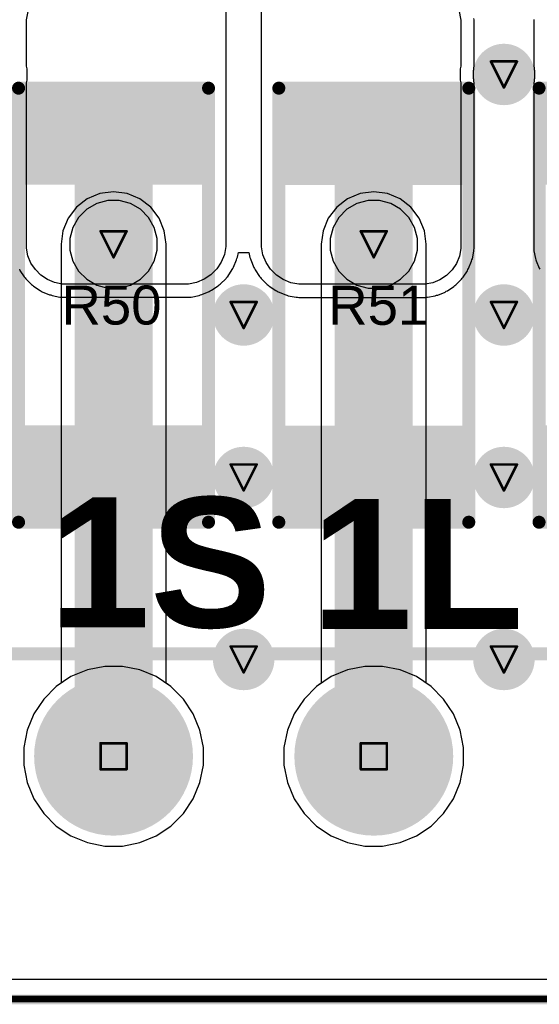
# Model space of a CAD drawing. Header units: inches. Extents: x -0.03 to 9.71, y 0 to 4.44.
# Tile 64 of 118: x 2.39 to 2.79, y 0.01 to 0.76. Entities that reach past the tile are written whole.
import ezdxf

# ---------------------------------------------------------------- set-up
doc = ezdxf.new("R2010")
doc.units = ezdxf.units.IN
doc.header["$MEASUREMENT"] = 0
for name, color, linetype in [('Board Outline', 216, 'Continuous'), ('Bottom Layer', 5, 'Continuous'), ('Bottom Solder', 6, 'Continuous'), ('Drill Drawing', 1, 'Continuous'), ('Layer 1', 16, 'Continuous'), ('Layer 2', 76, 'Continuous'), ('Multi-Layer', 9, 'Continuous'), ('Pad Holes', 156, 'Continuous'), ('Top Layer', 1, 'Continuous'), ('Top Overlay', 2, 'Continuous'), ('Top Paste', 8, 'Continuous'), ('Top Solder', 216, 'Continuous'), ('Via Holes', 16, 'Continuous')]:
    doc.layers.add(name, color=color, linetype=linetype)
doc.styles.add('Arial', font='txt', dxfattribs={"height": 0.2})
doc.styles.add('Arial_Bold', font='txt', dxfattribs={"height": 0.2})

# ---------------------------------------------------------------- blocks, each defined once
blk = doc.blocks.new('RES_2512_34')
at = {"layer": 'Top Layer'}
for points in [[(-0.15945, 0.06693), (-0.09646, 0.06693), (-0.09646, -0.06693), (-0.15945, -0.06693)], [(0.09646, 0.06693), (0.15945, 0.06693), (0.15945, -0.06693), (0.09646, -0.06693)]]:
    blk.add_hatch(color=1, dxfattribs=at).paths.add_polyline_path(points)
at = {"layer": 'Top Paste'}
for points in [[(-0.15945, 0.06693), (-0.09646, 0.06693), (-0.09646, -0.06693), (-0.15945, -0.06693)], [(0.09646, 0.06693), (0.15945, 0.06693), (0.15945, -0.06693), (0.09646, -0.06693)]]:
    blk.add_hatch(color=8, dxfattribs=at).paths.add_polyline_path(points)
at = {"layer": 'Top Solder'}
for points in [[(-0.16345, 0.07093), (-0.09246, 0.07093), (-0.09246, -0.07093), (-0.16345, -0.07093)], [(0.09246, 0.07093), (0.16345, 0.07093), (0.16345, -0.07093), (0.09246, -0.07093)]]:
    blk.add_hatch(color=216, dxfattribs=at).paths.add_polyline_path(points)
at = {"layer": 'Top Overlay', "const_width": 0.01}
for points in [[(-0.167, 0.073), (0.16679, 0.073)], [(-0.167, 0.073), (-0.167, -0.073)], [(0.16679, 0.073), (0.16679, -0.073)], [(-0.167, -0.073), (0.16679, -0.073)]]:
    blk.add_lwpolyline(points, dxfattribs=at)
at = {"layer": 'Top Overlay', "const_width": 0.005}
for points in [[(-0.1695, 0.073, 1), (-0.1645, 0.073, 1)], [(-0.1695, 0.073, 1), (-0.1645, 0.073, 1)], [(0.16429, 0.073, 1), (0.16929, 0.073, 1)], [(0.16429, 0.073, 1), (0.16929, 0.073, 1)], [(-0.1695, -0.073, 1), (-0.1645, -0.073, 1)], [(-0.1695, -0.073, 1), (-0.1645, -0.073, 1)], [(0.16429, -0.073, 1), (0.16929, -0.073, 1)], [(0.16429, -0.073, 1), (0.16929, -0.073, 1)]]:
    blk.add_lwpolyline(points, format="xyb", close=True, dxfattribs=at)
blk = doc.blocks.new('RES_2512_46')
at = {"layer": 'Top Layer'}
for points in [[(-0.15945, 0.06693), (-0.09646, 0.06693), (-0.09646, -0.06693), (-0.15945, -0.06693)], [(0.09646, 0.06693), (0.15945, 0.06693), (0.15945, -0.06693), (0.09646, -0.06693)]]:
    blk.add_hatch(color=1, dxfattribs=at).paths.add_polyline_path(points)
at = {"layer": 'Top Paste'}
for points in [[(-0.15945, 0.06693), (-0.09646, 0.06693), (-0.09646, -0.06693), (-0.15945, -0.06693)], [(0.09646, 0.06693), (0.15945, 0.06693), (0.15945, -0.06693), (0.09646, -0.06693)]]:
    blk.add_hatch(color=8, dxfattribs=at).paths.add_polyline_path(points)
at = {"layer": 'Top Solder'}
for points in [[(-0.16345, 0.07093), (-0.09246, 0.07093), (-0.09246, -0.07093), (-0.16345, -0.07093)], [(0.09246, 0.07093), (0.16345, 0.07093), (0.16345, -0.07093), (0.09246, -0.07093)]]:
    blk.add_hatch(color=216, dxfattribs=at).paths.add_polyline_path(points)
at = {"layer": 'Top Overlay', "const_width": 0.01}
for points in [[(0.16679, 0.073), (-0.167, 0.073)], [(-0.167, -0.073), (-0.167, 0.073)], [(0.16679, -0.073), (0.16679, 0.073)], [(0.16679, -0.073), (-0.167, -0.073)]]:
    blk.add_lwpolyline(points, dxfattribs=at)
at = {"layer": 'Top Overlay', "const_width": 0.005}
for points in [[(-0.1695, 0.073, 1), (-0.1645, 0.073, 1)], [(-0.1695, 0.073, 1), (-0.1645, 0.073, 1)], [(0.16429, 0.073, 1), (0.16929, 0.073, 1)], [(0.16429, 0.073, 1), (0.16929, 0.073, 1)], [(-0.1695, -0.073, 1), (-0.1645, -0.073, 1)], [(-0.1695, -0.073, 1), (-0.1645, -0.073, 1)], [(0.16429, -0.073, 1), (0.16929, -0.073, 1)], [(0.16429, -0.073, 1), (0.16929, -0.073, 1)]]:
    blk.add_lwpolyline(points, format="xyb", close=True, dxfattribs=at)
blk = doc.blocks.new('RES_2512_47')
at = {"layer": 'Top Layer'}
for points in [[(-0.15945, 0.06693), (-0.09646, 0.06693), (-0.09646, -0.06693), (-0.15945, -0.06693)], [(0.09646, 0.06693), (0.15945, 0.06693), (0.15945, -0.06693), (0.09646, -0.06693)]]:
    blk.add_hatch(color=1, dxfattribs=at).paths.add_polyline_path(points)
at = {"layer": 'Top Paste'}
for points in [[(-0.15945, 0.06693), (-0.09646, 0.06693), (-0.09646, -0.06693), (-0.15945, -0.06693)], [(0.09646, 0.06693), (0.15945, 0.06693), (0.15945, -0.06693), (0.09646, -0.06693)]]:
    blk.add_hatch(color=8, dxfattribs=at).paths.add_polyline_path(points)
at = {"layer": 'Top Solder'}
for points in [[(-0.16345, 0.07093), (-0.09246, 0.07093), (-0.09246, -0.07093), (-0.16345, -0.07093)], [(0.09246, 0.07093), (0.16345, 0.07093), (0.16345, -0.07093), (0.09246, -0.07093)]]:
    blk.add_hatch(color=216, dxfattribs=at).paths.add_polyline_path(points)
at = {"layer": 'Top Overlay', "const_width": 0.01}
for points in [[(-0.167, 0.073), (0.16679, 0.073)], [(-0.167, 0.073), (-0.167, -0.073)], [(0.16679, 0.073), (0.16679, -0.073)], [(-0.167, -0.073), (0.16679, -0.073)]]:
    blk.add_lwpolyline(points, dxfattribs=at)
at = {"layer": 'Top Overlay', "const_width": 0.005}
for points in [[(-0.1695, 0.073, 1), (-0.1645, 0.073, 1)], [(-0.1695, 0.073, 1), (-0.1645, 0.073, 1)], [(0.16429, 0.073, 1), (0.16929, 0.073, 1)], [(0.16429, 0.073, 1), (0.16929, 0.073, 1)], [(-0.1695, -0.073, 1), (-0.1645, -0.073, 1)], [(-0.1695, -0.073, 1), (-0.1645, -0.073, 1)], [(0.16429, -0.073, 1), (0.16929, -0.073, 1)], [(0.16429, -0.073, 1), (0.16929, -0.073, 1)]]:
    blk.add_lwpolyline(points, format="xyb", close=True, dxfattribs=at)
blk = doc.blocks.new('DB2ER_5_08_18P_GN_104')
at = {"layer": 'Bottom Layer'}
h = blk.add_hatch(color=5, dxfattribs=at)
edge = h.paths.add_edge_path()
edge.add_arc((0.3, 0), 0.05906, 0, 360)
h = blk.add_hatch(color=5, dxfattribs=at)
edge = h.paths.add_edge_path()
edge.add_arc((0.5, 0), 0.05906, 0, 360)
at = {"layer": 'Bottom Solder'}
h = blk.add_hatch(color=6, dxfattribs=at)
edge = h.paths.add_edge_path()
edge.add_arc((0.3, 0), 0.06105, 0, 360)
h = blk.add_hatch(color=6, dxfattribs=at)
edge = h.paths.add_edge_path()
edge.add_arc((0.5, 0), 0.06105, 0, 360)
at = {"layer": 'Layer 1'}
h = blk.add_hatch(color=16, dxfattribs=at)
edge = h.paths.add_edge_path()
edge.add_arc((0.3, 0), 0.05906, 0, 360)
h = blk.add_hatch(color=16, dxfattribs=at)
edge = h.paths.add_edge_path()
edge.add_arc((0.5, 0), 0.05906, 0, 360)
at = {"layer": 'Layer 2'}
h = blk.add_hatch(color=76, dxfattribs=at)
edge = h.paths.add_edge_path()
edge.add_arc((0.3, 0), 0.05906, 0, 360)
h = blk.add_hatch(color=76, dxfattribs=at)
edge = h.paths.add_edge_path()
edge.add_arc((0.5, 0), 0.05906, 0, 360)
at = {"layer": 'Multi-Layer'}
h = blk.add_hatch(color=9, dxfattribs=at)
edge = h.paths.add_edge_path()
edge.add_arc((0.3, 0), 0.05906, 0, 360)
h = blk.add_hatch(color=9, dxfattribs=at)
edge = h.paths.add_edge_path()
edge.add_arc((0.5, 0), 0.05906, 0, 360)
at = {"layer": 'Pad Holes'}
h = blk.add_hatch(color=7, dxfattribs=at)
edge = h.paths.add_edge_path()
edge.add_arc((0.3, 0), 0.0374, 0, 360)
h = blk.add_hatch(color=7, dxfattribs=at)
edge = h.paths.add_edge_path()
edge.add_arc((0.5, 0), 0.0374, 0, 360)
at = {"layer": 'Top Layer'}
h = blk.add_hatch(color=1, dxfattribs=at)
edge = h.paths.add_edge_path()
edge.add_arc((0.3, 0), 0.05906, 0, 360)
h = blk.add_hatch(color=1, dxfattribs=at)
edge = h.paths.add_edge_path()
edge.add_arc((0.5, 0), 0.05906, 0, 360)
at = {"layer": 'Top Solder'}
h = blk.add_hatch(color=216, dxfattribs=at)
edge = h.paths.add_edge_path()
edge.add_arc((0.3, 0), 0.06105, 0, 360)
h = blk.add_hatch(color=216, dxfattribs=at)
edge = h.paths.add_edge_path()
edge.add_arc((0.5, 0), 0.06105, 0, 360)
at = {"layer": 'Top Overlay', "const_width": 0.01}
blk.add_lwpolyline([(-1.8, 0.07874), (1.8, 0.07874)], dxfattribs=at)

msp = doc.modelspace()

# ---------------------------------------------------------------- hatches: boundary and pattern name
at = {"layer": 'Bottom Layer'}
h = msp.add_hatch(color=5, dxfattribs=at)
edge = h.paths.add_edge_path()
edge.add_arc((2.76535, 0.72114), 0.02362, 0, 360)
h = msp.add_hatch(color=5, dxfattribs=at)
edge = h.paths.add_edge_path()
edge.add_arc((2.46535, 0.59055), 0.02362, 0, 360)
h = msp.add_hatch(color=5, dxfattribs=at)
edge = h.paths.add_edge_path()
edge.add_arc((2.66535, 0.59055), 0.02362, 0, 360)
h = msp.add_hatch(color=5, dxfattribs=at)
edge = h.paths.add_edge_path()
edge.add_arc((2.56535, 0.53618), 0.02362, 0, 360)
h = msp.add_hatch(color=5, dxfattribs=at)
edge = h.paths.add_edge_path()
edge.add_arc((2.76535, 0.53618), 0.02362, 0, 360)
h = msp.add_hatch(color=5, dxfattribs=at)
edge = h.paths.add_edge_path()
edge.add_arc((2.56535, 0.41122), 0.02362, 0, 360)
h = msp.add_hatch(color=5, dxfattribs=at)
edge = h.paths.add_edge_path()
edge.add_arc((2.76535, 0.41122), 0.02362, 0, 360)
h = msp.add_hatch(color=5, dxfattribs=at)
edge = h.paths.add_edge_path()
edge.add_arc((2.56535, 0.27126), 0.02362, 0, 360)
h = msp.add_hatch(color=5, dxfattribs=at)
edge = h.paths.add_edge_path()
edge.add_arc((2.76535, 0.27126), 0.02362, 0, 360)
at = {"layer": 'Layer 1'}
h = msp.add_hatch(color=16, dxfattribs=at)
edge = h.paths.add_edge_path()
edge.add_arc((2.76535, 0.72114), 0.02362, 0, 360)
h = msp.add_hatch(color=16, dxfattribs=at)
edge = h.paths.add_edge_path()
edge.add_arc((2.46535, 0.59055), 0.02362, 0, 360)
h = msp.add_hatch(color=16, dxfattribs=at)
edge = h.paths.add_edge_path()
edge.add_arc((2.66535, 0.59055), 0.02362, 0, 360)
h = msp.add_hatch(color=16, dxfattribs=at)
edge = h.paths.add_edge_path()
edge.add_arc((2.56535, 0.53618), 0.02362, 0, 360)
h = msp.add_hatch(color=16, dxfattribs=at)
edge = h.paths.add_edge_path()
edge.add_arc((2.76535, 0.53618), 0.02362, 0, 360)
h = msp.add_hatch(color=16, dxfattribs=at)
edge = h.paths.add_edge_path()
edge.add_arc((2.56535, 0.41122), 0.02362, 0, 360)
h = msp.add_hatch(color=16, dxfattribs=at)
edge = h.paths.add_edge_path()
edge.add_arc((2.76535, 0.41122), 0.02362, 0, 360)
h = msp.add_hatch(color=16, dxfattribs=at)
edge = h.paths.add_edge_path()
edge.add_arc((2.56535, 0.27126), 0.02362, 0, 360)
h = msp.add_hatch(color=16, dxfattribs=at)
edge = h.paths.add_edge_path()
edge.add_arc((2.76535, 0.27126), 0.02362, 0, 360)
at = {"layer": 'Layer 2'}
h = msp.add_hatch(color=76, dxfattribs=at)
edge = h.paths.add_edge_path()
edge.add_arc((2.76535, 0.72114), 0.02362, 0, 360)
h = msp.add_hatch(color=76, dxfattribs=at)
edge = h.paths.add_edge_path()
edge.add_arc((2.46535, 0.59055), 0.02362, 0, 360)
h = msp.add_hatch(color=76, dxfattribs=at)
edge = h.paths.add_edge_path()
edge.add_arc((2.66535, 0.59055), 0.02362, 0, 360)
h = msp.add_hatch(color=76, dxfattribs=at)
edge = h.paths.add_edge_path()
edge.add_arc((2.56535, 0.53618), 0.02362, 0, 360)
h = msp.add_hatch(color=76, dxfattribs=at)
edge = h.paths.add_edge_path()
edge.add_arc((2.76535, 0.53618), 0.02362, 0, 360)
h = msp.add_hatch(color=76, dxfattribs=at)
edge = h.paths.add_edge_path()
edge.add_arc((2.56535, 0.41122), 0.02362, 0, 360)
h = msp.add_hatch(color=76, dxfattribs=at)
edge = h.paths.add_edge_path()
edge.add_arc((2.76535, 0.41122), 0.02362, 0, 360)
h = msp.add_hatch(color=76, dxfattribs=at)
edge = h.paths.add_edge_path()
edge.add_arc((2.56535, 0.27126), 0.02362, 0, 360)
h = msp.add_hatch(color=76, dxfattribs=at)
edge = h.paths.add_edge_path()
edge.add_arc((2.76535, 0.27126), 0.02362, 0, 360)
at = {"layer": 'Top Layer'}
h = msp.add_hatch(color=1, dxfattribs=at)
edge = h.paths.add_edge_path()
edge.add_arc((2.76535, 0.72114), 0.02362, 0, 360)
h = msp.add_hatch(color=1, dxfattribs=at)
edge = h.paths.add_edge_path()
edge.add_arc((2.46535, 0.59055), 0.02362, 0, 360)
h = msp.add_hatch(color=1, dxfattribs=at)
edge = h.paths.add_edge_path()
edge.add_arc((2.66535, 0.59055), 0.02362, 0, 360)
h = msp.add_hatch(color=1, dxfattribs=at)
edge = h.paths.add_edge_path()
edge.add_arc((2.56535, 0.53618), 0.02362, 0, 360)
h = msp.add_hatch(color=1, dxfattribs=at)
edge = h.paths.add_edge_path()
edge.add_arc((2.76535, 0.53618), 0.02362, 0, 360)
h = msp.add_hatch(color=1, dxfattribs=at)
edge = h.paths.add_edge_path()
edge.add_arc((2.56535, 0.41122), 0.02362, 0, 360)
h = msp.add_hatch(color=1, dxfattribs=at)
edge = h.paths.add_edge_path()
edge.add_arc((2.76535, 0.41122), 0.02362, 0, 360)
h = msp.add_hatch(color=1, dxfattribs=at)
edge = h.paths.add_edge_path()
edge.add_arc((2.56535, 0.27126), 0.02362, 0, 360)
h = msp.add_hatch(color=1, dxfattribs=at)
edge = h.paths.add_edge_path()
edge.add_arc((2.76535, 0.27126), 0.02362, 0, 360)
at = {"layer": 'Via Holes'}
h = msp.add_hatch(color=7, dxfattribs=at)
edge = h.paths.add_edge_path()
edge.add_arc((2.76535, 0.72114), 0.01378, 0, 360)
h = msp.add_hatch(color=7, dxfattribs=at)
edge = h.paths.add_edge_path()
edge.add_arc((2.46535, 0.59055), 0.01378, 0, 360)
h = msp.add_hatch(color=7, dxfattribs=at)
edge = h.paths.add_edge_path()
edge.add_arc((2.66535, 0.59055), 0.01378, 0, 360)
h = msp.add_hatch(color=7, dxfattribs=at)
edge = h.paths.add_edge_path()
edge.add_arc((2.56535, 0.53618), 0.01378, 0, 360)
h = msp.add_hatch(color=7, dxfattribs=at)
edge = h.paths.add_edge_path()
edge.add_arc((2.76535, 0.53618), 0.01378, 0, 360)
h = msp.add_hatch(color=7, dxfattribs=at)
edge = h.paths.add_edge_path()
edge.add_arc((2.56535, 0.41122), 0.01378, 0, 360)
h = msp.add_hatch(color=7, dxfattribs=at)
edge = h.paths.add_edge_path()
edge.add_arc((2.76535, 0.41122), 0.01378, 0, 360)
h = msp.add_hatch(color=7, dxfattribs=at)
edge = h.paths.add_edge_path()
edge.add_arc((2.56535, 0.27126), 0.01378, 0, 360)
h = msp.add_hatch(color=7, dxfattribs=at)
edge = h.paths.add_edge_path()
edge.add_arc((2.76535, 0.27126), 0.01378, 0, 360)

# ---------------------------------------------------------------- linework, layer by layer
at = {"layer": 'Board Outline'}
for points, const_width in [([(0.00984, 0.00984), (4.32087, 0.00984)], 0.0075), ([(0.0102, 0.0102), (4.32051, 0.0102)], 0.005)]:
    msp.add_lwpolyline(points, dxfattribs=dict(at, const_width=const_width))
at = {"layer": 'Bottom Layer'}
for p, q in [((2.45491, 0.62952), (2.44518, 0.62549)), ((2.46535, 0.6309), (2.45491, 0.62952)), ((2.4758, 0.62952), (2.46535, 0.6309)), ((2.48553, 0.62549), (2.4758, 0.62952)), ((2.65491, 0.62952), (2.64518, 0.62549)), ((2.66535, 0.6309), (2.65491, 0.62952)), ((2.6758, 0.62952), (2.66535, 0.6309)), ((2.68553, 0.62549), (2.6758, 0.62952)), ((2.44518, 0.62549), (2.43683, 0.61908)), ((2.49388, 0.61908), (2.48553, 0.62549)), ((2.64518, 0.62549), (2.63683, 0.61908)), ((2.69388, 0.61908), (2.68553, 0.62549)), ((2.43683, 0.61908), (2.43041, 0.61072)), ((2.50029, 0.61072), (2.49388, 0.61908)), ((2.63683, 0.61908), (2.63041, 0.61072)), ((2.70029, 0.61072), (2.69388, 0.61908)), ((2.43041, 0.61072), (2.42638, 0.60099)), ((2.50432, 0.60099), (2.50029, 0.61072)), ((2.63041, 0.61072), (2.62638, 0.60099)), ((2.70432, 0.60099), (2.70029, 0.61072)), ((2.42638, 0.60099), (2.42501, 0.59055)), ((2.5057, 0.59055), (2.50432, 0.60099)), ((2.62638, 0.60099), (2.62501, 0.59055)), ((2.7057, 0.59055), (2.70432, 0.60099)), ((2.42501, 0.59055), (2.42501, 0.25294)), ((2.5057, 0.25294), (2.5057, 0.59055)), ((2.62501, 0.59055), (2.62501, 0.25294)), ((2.7057, 0.25294), (2.7057, 0.59055)), ((2.42133, 0.25049), (2.41172, 0.24087)), ((2.42501, 0.25294), (2.42133, 0.25049)), ((2.50937, 0.25049), (2.5057, 0.25294)), ((2.51899, 0.24087), (2.50937, 0.25049)), ((2.62133, 0.25049), (2.61172, 0.24087)), ((2.62501, 0.25294), (2.62133, 0.25049)), ((2.70937, 0.25049), (2.7057, 0.25294)), ((2.71899, 0.24087), (2.70937, 0.25049)), ((2.41172, 0.24087), (2.40416, 0.22956)), ((2.52655, 0.22956), (2.51899, 0.24087)), ((2.61172, 0.24087), (2.60416, 0.22956)), ((2.72655, 0.22956), (2.71899, 0.24087)), ((2.40416, 0.22956), (2.39895, 0.21699)), ((2.53176, 0.21699), (2.52655, 0.22956)), ((2.60416, 0.22956), (2.59895, 0.21699)), ((2.73176, 0.21699), (2.72655, 0.22956)), ((2.39895, 0.21699), (2.3963, 0.20365)), ((2.53441, 0.20365), (2.53176, 0.21699)), ((2.59895, 0.21699), (2.5963, 0.20365)), ((2.73441, 0.20365), (2.73176, 0.21699)), ((2.3963, 0.20365), (2.3963, 0.19005)), ((2.53441, 0.19005), (2.53441, 0.20365)), ((2.5963, 0.20365), (2.5963, 0.19005)), ((2.73441, 0.19005), (2.73441, 0.20365)), ((2.3963, 0.19005), (2.39895, 0.17671)), ((2.53176, 0.17671), (2.53441, 0.19005)), ((2.5963, 0.19005), (2.59895, 0.17671)), ((2.73176, 0.17671), (2.73441, 0.19005)), ((2.39895, 0.17671), (2.40416, 0.16414)), ((2.52655, 0.16414), (2.53176, 0.17671)), ((2.59895, 0.17671), (2.60416, 0.16414)), ((2.72655, 0.16414), (2.73176, 0.17671)), ((2.40416, 0.16414), (2.41172, 0.15283)), ((2.51899, 0.15283), (2.52655, 0.16414)), ((2.60416, 0.16414), (2.61172, 0.15283)), ((2.71899, 0.15283), (2.72655, 0.16414)), ((2.41172, 0.15283), (2.42133, 0.14321)), ((2.50937, 0.14321), (2.51899, 0.15283)), ((2.61172, 0.15283), (2.62133, 0.14321)), ((2.70937, 0.14321), (2.71899, 0.15283)), ((2.42133, 0.14321), (2.43264, 0.13566)), ((2.49806, 0.13566), (2.50937, 0.14321)), ((2.62133, 0.14321), (2.63264, 0.13566)), ((2.69806, 0.13566), (2.70937, 0.14321)), ((2.43264, 0.13566), (2.44521, 0.13045)), ((2.44521, 0.13045), (2.45855, 0.1278)), ((2.47216, 0.1278), (2.4855, 0.13045)), ((2.4855, 0.13045), (2.49806, 0.13566)), ((2.63264, 0.13566), (2.64521, 0.13045)), ((2.64521, 0.13045), (2.65855, 0.1278)), ((2.67216, 0.1278), (2.6855, 0.13045)), ((2.6855, 0.13045), (2.69806, 0.13566)), ((2.45855, 0.1278), (2.47216, 0.1278)), ((2.65855, 0.1278), (2.67216, 0.1278)), ((4.30557, 0.02514), (0.02514, 0.02514))]:
    msp.add_line(p, q, dxfattribs=at)
at = {"layer": 'Bottom Layer', "const_width": 0.06}
for points in [[(2.46535, 0.19685), (2.46535, 0.59055)], [(2.66535, 0.19685), (2.66535, 0.59055)]]:
    msp.add_lwpolyline(points, dxfattribs=at)
at = {"layer": 'Bottom Layer', "const_width": 0.03}
for points in [[(2.45035, 0.59055, 1), (2.48035, 0.59055, 1)], [(2.65035, 0.59055, 1), (2.68035, 0.59055, 1)], [(2.45035, 0.19685, 1), (2.48035, 0.19685, 1)], [(2.65035, 0.19685, 1), (2.68035, 0.19685, 1)]]:
    msp.add_lwpolyline(points, format="xyb", close=True, dxfattribs=at)
at = {"layer": 'Bottom Solder', "const_width": 0.06}
for points in [[(2.46535, 0.19685), (2.46535, 0.59055)], [(2.66535, 0.19685), (2.66535, 0.59055)]]:
    msp.add_lwpolyline(points, dxfattribs=at)
at = {"layer": 'Bottom Solder', "const_width": 0.03}
for points in [[(2.45035, 0.59055, 1), (2.48035, 0.59055, 1)], [(2.65035, 0.59055, 1), (2.68035, 0.59055, 1)], [(2.45035, 0.19685, 1), (2.48035, 0.19685, 1)], [(2.65035, 0.19685, 1), (2.68035, 0.19685, 1)]]:
    msp.add_lwpolyline(points, format="xyb", close=True, dxfattribs=at)
at = {"layer": 'Drill Drawing', "const_width": 0.002}
for points in [[(2.75535, 0.73114), (2.77535, 0.73114)], [(2.75535, 0.73114), (2.76535, 0.71114)], [(2.76535, 0.71114), (2.77535, 0.73114)], [(2.45535, 0.60055), (2.47535, 0.60055)], [(2.45535, 0.60055), (2.46535, 0.58055)], [(2.46535, 0.58055), (2.47535, 0.60055)], [(2.65535, 0.60055), (2.67535, 0.60055)], [(2.65535, 0.60055), (2.66535, 0.58055)], [(2.66535, 0.58055), (2.67535, 0.60055)], [(2.55535, 0.54618), (2.57535, 0.54618)], [(2.55535, 0.54618), (2.56535, 0.52618)], [(2.56535, 0.52618), (2.57535, 0.54618)], [(2.75535, 0.54618), (2.77535, 0.54618)], [(2.75535, 0.54618), (2.76535, 0.52618)], [(2.76535, 0.52618), (2.77535, 0.54618)], [(2.55535, 0.42122), (2.57535, 0.42122)], [(2.55535, 0.42122), (2.56535, 0.40122)], [(2.56535, 0.40122), (2.57535, 0.42122)], [(2.75535, 0.42122), (2.77535, 0.42122)], [(2.75535, 0.42122), (2.76535, 0.40122)], [(2.76535, 0.40122), (2.77535, 0.42122)], [(2.55535, 0.28126), (2.57535, 0.28126)], [(2.55535, 0.28126), (2.56535, 0.26126)], [(2.56535, 0.26126), (2.57535, 0.28126)], [(2.75535, 0.28126), (2.77535, 0.28126)], [(2.75535, 0.28126), (2.76535, 0.26126)], [(2.76535, 0.26126), (2.77535, 0.28126)], [(2.45535, 0.20685), (2.47535, 0.20685)], [(2.45535, 0.18685), (2.45535, 0.20685)], [(2.47535, 0.18685), (2.47535, 0.20685)], [(2.65535, 0.20685), (2.67535, 0.20685)], [(2.65535, 0.18685), (2.65535, 0.20685)], [(2.67535, 0.18685), (2.67535, 0.20685)], [(2.45535, 0.18685), (2.47535, 0.18685)], [(2.65535, 0.18685), (2.67535, 0.18685)]]:
    msp.add_lwpolyline(points, dxfattribs=at)
at = {"layer": 'Drill Drawing', "const_width": 0.001}
for points in [[(2.75485, 0.73114, 1), (2.75585, 0.73114, 1)], [(2.75485, 0.73114, 1), (2.75585, 0.73114, 1)], [(2.77485, 0.73114, 1), (2.77585, 0.73114, 1)], [(2.77485, 0.73114, 1), (2.77585, 0.73114, 1)], [(2.76485, 0.71114, 1), (2.76585, 0.71114, 1)], [(2.76485, 0.71114, 1), (2.76585, 0.71114, 1)], [(2.45485, 0.60055, 1), (2.45585, 0.60055, 1)], [(2.45485, 0.60055, 1), (2.45585, 0.60055, 1)], [(2.47485, 0.60055, 1), (2.47585, 0.60055, 1)], [(2.47485, 0.60055, 1), (2.47585, 0.60055, 1)], [(2.65485, 0.60055, 1), (2.65585, 0.60055, 1)], [(2.65485, 0.60055, 1), (2.65585, 0.60055, 1)], [(2.67485, 0.60055, 1), (2.67585, 0.60055, 1)], [(2.67485, 0.60055, 1), (2.67585, 0.60055, 1)], [(2.46485, 0.58055, 1), (2.46585, 0.58055, 1)], [(2.46485, 0.58055, 1), (2.46585, 0.58055, 1)], [(2.66485, 0.58055, 1), (2.66585, 0.58055, 1)], [(2.66485, 0.58055, 1), (2.66585, 0.58055, 1)], [(2.55485, 0.54618, 1), (2.55585, 0.54618, 1)], [(2.55485, 0.54618, 1), (2.55585, 0.54618, 1)], [(2.57485, 0.54618, 1), (2.57585, 0.54618, 1)], [(2.57485, 0.54618, 1), (2.57585, 0.54618, 1)], [(2.75485, 0.54618, 1), (2.75585, 0.54618, 1)], [(2.75485, 0.54618, 1), (2.75585, 0.54618, 1)], [(2.77485, 0.54618, 1), (2.77585, 0.54618, 1)], [(2.77485, 0.54618, 1), (2.77585, 0.54618, 1)], [(2.56485, 0.52618, 1), (2.56585, 0.52618, 1)], [(2.56485, 0.52618, 1), (2.56585, 0.52618, 1)], [(2.76485, 0.52618, 1), (2.76585, 0.52618, 1)], [(2.76485, 0.52618, 1), (2.76585, 0.52618, 1)], [(2.55485, 0.42122, 1), (2.55585, 0.42122, 1)], [(2.55485, 0.42122, 1), (2.55585, 0.42122, 1)], [(2.57485, 0.42122, 1), (2.57585, 0.42122, 1)], [(2.57485, 0.42122, 1), (2.57585, 0.42122, 1)], [(2.75485, 0.42122, 1), (2.75585, 0.42122, 1)], [(2.75485, 0.42122, 1), (2.75585, 0.42122, 1)], [(2.77485, 0.42122, 1), (2.77585, 0.42122, 1)], [(2.77485, 0.42122, 1), (2.77585, 0.42122, 1)], [(2.56485, 0.40122, 1), (2.56585, 0.40122, 1)], [(2.56485, 0.40122, 1), (2.56585, 0.40122, 1)], [(2.76485, 0.40122, 1), (2.76585, 0.40122, 1)], [(2.76485, 0.40122, 1), (2.76585, 0.40122, 1)], [(2.55485, 0.28126, 1), (2.55585, 0.28126, 1)], [(2.55485, 0.28126, 1), (2.55585, 0.28126, 1)], [(2.57485, 0.28126, 1), (2.57585, 0.28126, 1)], [(2.57485, 0.28126, 1), (2.57585, 0.28126, 1)], [(2.75485, 0.28126, 1), (2.75585, 0.28126, 1)], [(2.75485, 0.28126, 1), (2.75585, 0.28126, 1)], [(2.77485, 0.28126, 1), (2.77585, 0.28126, 1)], [(2.77485, 0.28126, 1), (2.77585, 0.28126, 1)], [(2.56485, 0.26126, 1), (2.56585, 0.26126, 1)], [(2.56485, 0.26126, 1), (2.56585, 0.26126, 1)], [(2.76485, 0.26126, 1), (2.76585, 0.26126, 1)], [(2.76485, 0.26126, 1), (2.76585, 0.26126, 1)], [(2.45485, 0.20685, 1), (2.45585, 0.20685, 1)], [(2.45485, 0.20685, 1), (2.45585, 0.20685, 1)], [(2.47485, 0.20685, 1), (2.47585, 0.20685, 1)], [(2.47485, 0.20685, 1), (2.47585, 0.20685, 1)], [(2.65485, 0.20685, 1), (2.65585, 0.20685, 1)], [(2.65485, 0.20685, 1), (2.65585, 0.20685, 1)], [(2.67485, 0.20685, 1), (2.67585, 0.20685, 1)], [(2.67485, 0.20685, 1), (2.67585, 0.20685, 1)], [(2.45485, 0.18685, 1), (2.45585, 0.18685, 1)], [(2.45485, 0.18685, 1), (2.45585, 0.18685, 1)], [(2.47485, 0.18685, 1), (2.47585, 0.18685, 1)], [(2.47485, 0.18685, 1), (2.47585, 0.18685, 1)], [(2.65485, 0.18685, 1), (2.65585, 0.18685, 1)], [(2.65485, 0.18685, 1), (2.65585, 0.18685, 1)], [(2.67485, 0.18685, 1), (2.67585, 0.18685, 1)], [(2.67485, 0.18685, 1), (2.67585, 0.18685, 1)]]:
    msp.add_lwpolyline(points, format="xyb", close=True, dxfattribs=at)
at = {"layer": 'Layer 1'}
for p, q in [((2.45238, 0.62188), (2.44471, 0.61746)), ((2.46093, 0.62417), (2.45238, 0.62188)), ((2.46978, 0.62417), (2.46093, 0.62417)), ((2.47833, 0.62188), (2.46978, 0.62417)), ((2.486, 0.61746), (2.47833, 0.62188)), ((2.65238, 0.62188), (2.64471, 0.61746)), ((2.66093, 0.62417), (2.65238, 0.62188)), ((2.66978, 0.62417), (2.66093, 0.62417)), ((2.67833, 0.62188), (2.66978, 0.62417)), ((2.686, 0.61746), (2.67833, 0.62188)), ((2.44471, 0.61746), (2.43845, 0.6112)), ((2.49226, 0.6112), (2.486, 0.61746)), ((2.64471, 0.61746), (2.63845, 0.6112)), ((2.69226, 0.6112), (2.686, 0.61746)), ((2.43845, 0.6112), (2.43402, 0.60353)), ((2.49669, 0.60353), (2.49226, 0.6112)), ((2.63845, 0.6112), (2.63402, 0.60353)), ((2.69669, 0.60353), (2.69226, 0.6112)), ((2.43402, 0.60353), (2.43173, 0.59498)), ((2.49898, 0.59498), (2.49669, 0.60353)), ((2.63402, 0.60353), (2.63173, 0.59498)), ((2.69898, 0.59498), (2.69669, 0.60353)), ((2.43173, 0.59498), (2.43173, 0.58613)), ((2.49898, 0.58613), (2.49898, 0.59498)), ((2.63173, 0.59498), (2.63173, 0.58613)), ((2.69898, 0.58613), (2.69898, 0.59498)), ((2.43173, 0.58613), (2.43402, 0.57757)), ((2.49669, 0.57757), (2.49898, 0.58613)), ((2.63173, 0.58613), (2.63402, 0.57757)), ((2.69669, 0.57757), (2.69898, 0.58613)), ((2.43402, 0.57757), (2.43845, 0.56991)), ((2.49226, 0.56991), (2.49669, 0.57757)), ((2.63402, 0.57757), (2.63845, 0.56991)), ((2.69226, 0.56991), (2.69669, 0.57757)), ((2.43845, 0.56991), (2.44471, 0.56365)), ((2.486, 0.56365), (2.49226, 0.56991)), ((2.63845, 0.56991), (2.64471, 0.56365)), ((2.686, 0.56365), (2.69226, 0.56991)), ((2.44471, 0.56365), (2.45238, 0.55922)), ((2.47833, 0.55922), (2.486, 0.56365)), ((2.64471, 0.56365), (2.65238, 0.55922)), ((2.67833, 0.55922), (2.686, 0.56365)), ((2.45238, 0.55922), (2.46093, 0.55693)), ((2.46093, 0.55693), (2.46978, 0.55693)), ((2.46978, 0.55693), (2.47833, 0.55922)), ((2.65238, 0.55922), (2.66093, 0.55693)), ((2.66093, 0.55693), (2.66978, 0.55693)), ((2.66978, 0.55693), (2.67833, 0.55922)), ((2.45855, 0.26591), (2.44521, 0.26325)), ((2.47216, 0.26591), (2.45855, 0.26591)), ((2.4855, 0.26325), (2.47216, 0.26591)), ((2.65855, 0.26591), (2.64521, 0.26325)), ((2.67216, 0.26591), (2.65855, 0.26591)), ((2.6855, 0.26325), (2.67216, 0.26591)), ((2.43264, 0.25805), (2.42133, 0.25049)), ((2.44521, 0.26325), (2.43264, 0.25805)), ((2.49806, 0.25805), (2.4855, 0.26325)), ((2.50937, 0.25049), (2.49806, 0.25805)), ((2.63264, 0.25805), (2.62133, 0.25049)), ((2.64521, 0.26325), (2.63264, 0.25805)), ((2.69806, 0.25805), (2.6855, 0.26325)), ((2.70937, 0.25049), (2.69806, 0.25805)), ((2.42133, 0.25049), (2.41172, 0.24087)), ((2.51899, 0.24087), (2.50937, 0.25049)), ((2.62133, 0.25049), (2.61172, 0.24087)), ((2.71899, 0.24087), (2.70937, 0.25049)), ((2.41172, 0.24087), (2.40416, 0.22956)), ((2.52655, 0.22956), (2.51899, 0.24087)), ((2.61172, 0.24087), (2.60416, 0.22956)), ((2.72655, 0.22956), (2.71899, 0.24087)), ((2.40416, 0.22956), (2.39895, 0.21699)), ((2.53176, 0.21699), (2.52655, 0.22956)), ((2.60416, 0.22956), (2.59895, 0.21699)), ((2.73176, 0.21699), (2.72655, 0.22956)), ((2.39895, 0.21699), (2.3963, 0.20365)), ((2.53441, 0.20365), (2.53176, 0.21699)), ((2.59895, 0.21699), (2.5963, 0.20365)), ((2.73441, 0.20365), (2.73176, 0.21699)), ((2.3963, 0.20365), (2.3963, 0.19005)), ((2.53441, 0.19005), (2.53441, 0.20365)), ((2.5963, 0.20365), (2.5963, 0.19005)), ((2.73441, 0.19005), (2.73441, 0.20365)), ((2.3963, 0.19005), (2.39895, 0.17671)), ((2.53176, 0.17671), (2.53441, 0.19005)), ((2.5963, 0.19005), (2.59895, 0.17671)), ((2.73176, 0.17671), (2.73441, 0.19005)), ((2.39895, 0.17671), (2.40416, 0.16414)), ((2.52655, 0.16414), (2.53176, 0.17671)), ((2.59895, 0.17671), (2.60416, 0.16414)), ((2.72655, 0.16414), (2.73176, 0.17671)), ((2.40416, 0.16414), (2.41172, 0.15283)), ((2.51899, 0.15283), (2.52655, 0.16414)), ((2.60416, 0.16414), (2.61172, 0.15283)), ((2.71899, 0.15283), (2.72655, 0.16414)), ((2.41172, 0.15283), (2.42133, 0.14321)), ((2.50937, 0.14321), (2.51899, 0.15283)), ((2.61172, 0.15283), (2.62133, 0.14321)), ((2.70937, 0.14321), (2.71899, 0.15283)), ((2.42133, 0.14321), (2.43264, 0.13566)), ((2.49806, 0.13566), (2.50937, 0.14321)), ((2.62133, 0.14321), (2.63264, 0.13566)), ((2.69806, 0.13566), (2.70937, 0.14321)), ((2.43264, 0.13566), (2.44521, 0.13045)), ((2.44521, 0.13045), (2.45855, 0.1278)), ((2.47216, 0.1278), (2.4855, 0.13045)), ((2.4855, 0.13045), (2.49806, 0.13566)), ((2.63264, 0.13566), (2.64521, 0.13045)), ((2.64521, 0.13045), (2.65855, 0.1278)), ((2.67216, 0.1278), (2.6855, 0.13045)), ((2.6855, 0.13045), (2.69806, 0.13566)), ((2.45855, 0.1278), (2.47216, 0.1278)), ((2.65855, 0.1278), (2.67216, 0.1278)), ((4.30557, 0.02514), (0.02514, 0.02514))]:
    msp.add_line(p, q, dxfattribs=at)
at = {"layer": 'Layer 2'}
for p, q in [((2.45238, 0.62188), (2.44471, 0.61746)), ((2.46093, 0.62417), (2.45238, 0.62188)), ((2.46978, 0.62417), (2.46093, 0.62417)), ((2.47833, 0.62188), (2.46978, 0.62417)), ((2.486, 0.61746), (2.47833, 0.62188)), ((2.65238, 0.62188), (2.64471, 0.61746)), ((2.66093, 0.62417), (2.65238, 0.62188)), ((2.66978, 0.62417), (2.66093, 0.62417)), ((2.67833, 0.62188), (2.66978, 0.62417)), ((2.686, 0.61746), (2.67833, 0.62188)), ((2.44471, 0.61746), (2.43845, 0.6112)), ((2.49226, 0.6112), (2.486, 0.61746)), ((2.64471, 0.61746), (2.63845, 0.6112)), ((2.69226, 0.6112), (2.686, 0.61746)), ((2.43845, 0.6112), (2.43402, 0.60353)), ((2.49669, 0.60353), (2.49226, 0.6112)), ((2.63845, 0.6112), (2.63402, 0.60353)), ((2.69669, 0.60353), (2.69226, 0.6112)), ((2.43402, 0.60353), (2.43173, 0.59498)), ((2.49898, 0.59498), (2.49669, 0.60353)), ((2.63402, 0.60353), (2.63173, 0.59498)), ((2.69898, 0.59498), (2.69669, 0.60353)), ((2.43173, 0.59498), (2.43173, 0.58613)), ((2.49898, 0.58613), (2.49898, 0.59498)), ((2.63173, 0.59498), (2.63173, 0.58613)), ((2.69898, 0.58613), (2.69898, 0.59498)), ((2.43173, 0.58613), (2.43402, 0.57757)), ((2.49669, 0.57757), (2.49898, 0.58613)), ((2.63173, 0.58613), (2.63402, 0.57757)), ((2.69669, 0.57757), (2.69898, 0.58613)), ((2.43402, 0.57757), (2.43845, 0.56991)), ((2.49226, 0.56991), (2.49669, 0.57757)), ((2.63402, 0.57757), (2.63845, 0.56991)), ((2.69226, 0.56991), (2.69669, 0.57757)), ((2.43845, 0.56991), (2.44471, 0.56365)), ((2.486, 0.56365), (2.49226, 0.56991)), ((2.63845, 0.56991), (2.64471, 0.56365)), ((2.686, 0.56365), (2.69226, 0.56991)), ((2.44471, 0.56365), (2.45238, 0.55922)), ((2.47833, 0.55922), (2.486, 0.56365)), ((2.64471, 0.56365), (2.65238, 0.55922)), ((2.67833, 0.55922), (2.686, 0.56365)), ((2.45238, 0.55922), (2.46093, 0.55693)), ((2.46093, 0.55693), (2.46978, 0.55693)), ((2.46978, 0.55693), (2.47833, 0.55922)), ((2.65238, 0.55922), (2.66093, 0.55693)), ((2.66093, 0.55693), (2.66978, 0.55693)), ((2.66978, 0.55693), (2.67833, 0.55922)), ((2.45855, 0.26591), (2.44521, 0.26325)), ((2.47216, 0.26591), (2.45855, 0.26591)), ((2.4855, 0.26325), (2.47216, 0.26591)), ((2.65855, 0.26591), (2.64521, 0.26325)), ((2.67216, 0.26591), (2.65855, 0.26591)), ((2.6855, 0.26325), (2.67216, 0.26591)), ((2.43264, 0.25805), (2.42133, 0.25049)), ((2.44521, 0.26325), (2.43264, 0.25805)), ((2.49806, 0.25805), (2.4855, 0.26325)), ((2.50937, 0.25049), (2.49806, 0.25805)), ((2.63264, 0.25805), (2.62133, 0.25049)), ((2.64521, 0.26325), (2.63264, 0.25805)), ((2.69806, 0.25805), (2.6855, 0.26325)), ((2.70937, 0.25049), (2.69806, 0.25805)), ((2.42133, 0.25049), (2.41172, 0.24087)), ((2.51899, 0.24087), (2.50937, 0.25049)), ((2.62133, 0.25049), (2.61172, 0.24087)), ((2.71899, 0.24087), (2.70937, 0.25049)), ((2.41172, 0.24087), (2.40416, 0.22956)), ((2.52655, 0.22956), (2.51899, 0.24087)), ((2.61172, 0.24087), (2.60416, 0.22956)), ((2.72655, 0.22956), (2.71899, 0.24087)), ((2.40416, 0.22956), (2.39895, 0.21699)), ((2.53176, 0.21699), (2.52655, 0.22956)), ((2.60416, 0.22956), (2.59895, 0.21699)), ((2.73176, 0.21699), (2.72655, 0.22956)), ((2.39895, 0.21699), (2.3963, 0.20365)), ((2.53441, 0.20365), (2.53176, 0.21699)), ((2.59895, 0.21699), (2.5963, 0.20365)), ((2.73441, 0.20365), (2.73176, 0.21699)), ((2.3963, 0.20365), (2.3963, 0.19005)), ((2.53441, 0.19005), (2.53441, 0.20365)), ((2.5963, 0.20365), (2.5963, 0.19005)), ((2.73441, 0.19005), (2.73441, 0.20365)), ((2.3963, 0.19005), (2.39895, 0.17671)), ((2.53176, 0.17671), (2.53441, 0.19005)), ((2.5963, 0.19005), (2.59895, 0.17671)), ((2.73176, 0.17671), (2.73441, 0.19005)), ((2.39895, 0.17671), (2.40416, 0.16414)), ((2.52655, 0.16414), (2.53176, 0.17671)), ((2.59895, 0.17671), (2.60416, 0.16414)), ((2.72655, 0.16414), (2.73176, 0.17671)), ((2.40416, 0.16414), (2.41172, 0.15283)), ((2.51899, 0.15283), (2.52655, 0.16414)), ((2.60416, 0.16414), (2.61172, 0.15283)), ((2.71899, 0.15283), (2.72655, 0.16414)), ((2.41172, 0.15283), (2.42133, 0.14321)), ((2.50937, 0.14321), (2.51899, 0.15283)), ((2.61172, 0.15283), (2.62133, 0.14321)), ((2.70937, 0.14321), (2.71899, 0.15283)), ((2.42133, 0.14321), (2.43264, 0.13566)), ((2.49806, 0.13566), (2.50937, 0.14321)), ((2.62133, 0.14321), (2.63264, 0.13566)), ((2.69806, 0.13566), (2.70937, 0.14321)), ((2.43264, 0.13566), (2.44521, 0.13045)), ((2.44521, 0.13045), (2.45855, 0.1278)), ((2.47216, 0.1278), (2.4855, 0.13045)), ((2.4855, 0.13045), (2.49806, 0.13566)), ((2.63264, 0.13566), (2.64521, 0.13045)), ((2.64521, 0.13045), (2.65855, 0.1278)), ((2.67216, 0.1278), (2.6855, 0.13045)), ((2.6855, 0.13045), (2.69806, 0.13566)), ((2.45855, 0.1278), (2.47216, 0.1278)), ((2.65855, 0.1278), (2.67216, 0.1278)), ((4.30557, 0.02514), (0.02514, 0.02514))]:
    msp.add_line(p, q, dxfattribs=at)
at = {"layer": 'Top Layer'}
for p, q in [((2.55176, 0.95753), (2.55176, 0.59188)), ((2.57895, 0.59167), (2.57895, 0.95732)), ((2.39846, 0.76321), (2.40007, 0.77097)), ((2.73064, 0.77077), (2.73224, 0.76301)), ((2.39843, 0.75925), (2.39846, 0.76321)), ((2.39843, 0.72763), (2.39843, 0.75925)), ((2.73224, 0.76301), (2.73228, 0.75905)), ((2.73228, 0.75905), (2.73228, 0.72763)), ((2.74244, 0.76311), (2.74224, 0.76408)), ((2.74248, 0.75915), (2.74244, 0.76311)), ((2.74247, 0.7591), (2.74248, 0.75915)), ((2.74248, 0.75905), (2.74247, 0.7591)), ((2.74248, 0.72763), (2.74248, 0.75905)), ((2.78827, 0.76331), (2.78823, 0.75935)), ((2.78823, 0.75935), (2.78824, 0.7593)), ((2.78824, 0.7593), (2.78823, 0.75925)), ((2.78823, 0.75925), (2.78823, 0.72763)), ((2.39898, 0.72557), (2.39843, 0.72763)), ((2.73228, 0.72763), (2.73173, 0.72557)), ((2.74222, 0.72632), (2.74248, 0.72763)), ((2.78823, 0.72763), (2.78849, 0.72632)), ((2.39898, 0.71672), (2.39898, 0.72557)), ((2.73173, 0.72557), (2.73173, 0.71672)), ((2.74193, 0.72423), (2.74213, 0.72499)), ((2.74193, 0.71806), (2.74193, 0.72423)), ((2.74213, 0.72499), (2.74222, 0.72632)), ((2.78849, 0.72632), (2.78858, 0.72499)), ((2.78858, 0.72499), (2.78878, 0.72423)), ((2.78878, 0.72423), (2.78878, 0.71806)), ((2.39843, 0.71466), (2.39898, 0.71672)), ((2.39843, 0.59055), (2.39843, 0.71466)), ((2.73173, 0.71672), (2.73228, 0.71466)), ((2.73228, 0.71466), (2.73228, 0.59035)), ((2.74213, 0.7173), (2.74193, 0.71806)), ((2.74222, 0.71597), (2.74213, 0.7173)), ((2.74248, 0.71466), (2.74222, 0.71597)), ((2.74248, 0.58734), (2.74248, 0.71466)), ((2.78849, 0.71597), (2.78823, 0.71466)), ((2.78823, 0.71466), (2.78823, 0.58754)), ((2.78858, 0.7173), (2.78849, 0.71597)), ((2.78878, 0.71806), (2.78858, 0.7173)), ((2.55176, 0.59188), (2.55176, 0.58874)), ((2.57895, 0.58853), (2.57895, 0.59167)), ((2.39843, 0.58754), (2.39843, 0.59055)), ((2.3996, 0.58164), (2.39843, 0.58754)), ((2.55176, 0.58874), (2.55053, 0.58258)), ((2.56053, 0.58059), (2.56126, 0.58423)), ((2.56126, 0.58423), (2.56941, 0.58423)), ((2.56941, 0.58423), (2.57018, 0.58039)), ((2.58018, 0.58237), (2.57895, 0.58853)), ((2.73228, 0.58734), (2.73111, 0.58143)), ((2.73228, 0.59035), (2.73228, 0.58734)), ((2.74111, 0.57944), (2.74228, 0.58535)), ((2.74228, 0.58635), (2.74248, 0.58734)), ((2.74228, 0.58535), (2.74228, 0.58635)), ((2.78823, 0.58754), (2.78843, 0.58656)), ((2.78843, 0.58656), (2.78843, 0.58555)), ((2.78843, 0.58555), (2.7896, 0.57965)), ((2.4019, 0.57608), (2.3996, 0.58164)), ((2.40525, 0.57108), (2.4019, 0.57608)), ((2.54813, 0.57678), (2.54464, 0.57156)), ((2.55053, 0.58258), (2.54813, 0.57678)), ((2.55755, 0.57288), (2.55995, 0.57868)), ((2.55995, 0.57868), (2.56015, 0.57966)), ((2.56015, 0.57966), (2.56053, 0.58059)), ((2.57018, 0.58039), (2.57056, 0.57946)), ((2.57056, 0.57946), (2.57076, 0.57847)), ((2.57076, 0.57847), (2.57316, 0.57267)), ((2.58258, 0.57657), (2.58018, 0.58237)), ((2.58607, 0.57135), (2.58258, 0.57657)), ((2.72881, 0.57587), (2.72546, 0.57087)), ((2.73111, 0.58143), (2.72881, 0.57587)), ((2.73823, 0.57197), (2.74053, 0.57753)), ((2.74053, 0.57753), (2.74073, 0.57852)), ((2.74073, 0.57852), (2.74111, 0.57944)), ((2.7896, 0.57965), (2.78998, 0.57872)), ((2.78998, 0.57872), (2.79018, 0.57774)), ((2.79018, 0.57774), (2.79248, 0.57218)), ((2.39304, 0.57134), (2.39342, 0.57042)), ((2.39342, 0.57042), (2.39677, 0.56541)), ((2.4095, 0.56682), (2.40525, 0.57108)), ((2.54464, 0.57156), (2.5402, 0.56712)), ((2.55312, 0.56589), (2.55661, 0.57111)), ((2.55661, 0.57111), (2.55699, 0.57204)), ((2.55699, 0.57204), (2.55755, 0.57288)), ((2.57316, 0.57267), (2.57372, 0.57184)), ((2.57372, 0.57184), (2.5741, 0.57091)), ((2.5741, 0.57091), (2.57759, 0.56569)), ((2.59051, 0.56691), (2.58607, 0.57135)), ((2.72546, 0.57087), (2.72121, 0.56661)), ((2.73394, 0.56521), (2.73728, 0.57021)), ((2.73728, 0.57021), (2.73767, 0.57114)), ((2.73767, 0.57114), (2.73823, 0.57197)), ((2.79248, 0.57218), (2.79304, 0.57134)), ((2.39677, 0.56541), (2.39748, 0.5647)), ((2.39748, 0.5647), (2.39804, 0.56387)), ((2.39804, 0.56387), (2.40229, 0.55961)), ((2.41451, 0.56348), (2.4095, 0.56682)), ((2.42007, 0.56117), (2.41451, 0.56348)), ((2.42597, 0.56), (2.42007, 0.56117)), ((2.52917, 0.56123), (2.52302, 0.56)), ((2.53498, 0.56363), (2.52917, 0.56123)), ((2.5402, 0.56712), (2.53498, 0.56363)), ((2.54741, 0.55991), (2.55185, 0.56435)), ((2.55185, 0.56435), (2.55241, 0.56518)), ((2.55241, 0.56518), (2.55312, 0.56589)), ((2.57759, 0.56569), (2.5783, 0.56498)), ((2.5783, 0.56498), (2.57886, 0.56414)), ((2.57886, 0.56414), (2.5833, 0.5597)), ((2.59573, 0.56342), (2.59051, 0.56691)), ((2.60153, 0.56102), (2.59573, 0.56342)), ((2.60769, 0.55979), (2.60153, 0.56102)), ((2.71064, 0.56097), (2.70474, 0.55979)), ((2.7162, 0.56327), (2.71064, 0.56097)), ((2.72121, 0.56661), (2.7162, 0.56327)), ((2.72842, 0.5594), (2.73267, 0.56366)), ((2.73267, 0.56366), (2.73323, 0.56449)), ((2.73323, 0.56449), (2.73394, 0.56521)), ((2.40229, 0.55961), (2.40313, 0.55905)), ((2.40313, 0.55905), (2.40384, 0.55834)), ((2.40384, 0.55834), (2.40884, 0.555)), ((2.40884, 0.555), (2.40977, 0.55462)), ((2.40977, 0.55462), (2.4106, 0.55406)), ((2.4106, 0.55406), (2.41616, 0.55175)), ((2.52302, 0.56), (2.42597, 0.56)), ((2.53308, 0.55181), (2.53888, 0.55421)), ((2.53888, 0.55421), (2.53971, 0.55477)), ((2.53971, 0.55477), (2.54064, 0.55515)), ((2.54064, 0.55515), (2.54586, 0.55864)), ((2.54586, 0.55864), (2.54657, 0.55935)), ((2.54657, 0.55935), (2.54741, 0.55991)), ((2.5833, 0.5597), (2.58414, 0.55914)), ((2.58414, 0.55914), (2.58485, 0.55843)), ((2.58485, 0.55843), (2.59007, 0.55494)), ((2.59007, 0.55494), (2.591, 0.55456)), ((2.591, 0.55456), (2.59183, 0.554)), ((2.59183, 0.554), (2.59763, 0.5516)), ((2.70474, 0.55979), (2.60769, 0.55979)), ((2.71455, 0.55155), (2.72011, 0.55385)), ((2.72011, 0.55385), (2.72094, 0.55441)), ((2.72094, 0.55441), (2.72187, 0.55479)), ((2.72187, 0.55479), (2.72687, 0.55814)), ((2.72687, 0.55814), (2.72758, 0.55885)), ((2.72758, 0.55885), (2.72842, 0.5594)), ((2.41616, 0.55175), (2.41715, 0.55156)), ((2.41715, 0.55156), (2.41808, 0.55117)), ((2.41808, 0.55117), (2.42398, 0.55)), ((2.42398, 0.55), (2.42498, 0.55)), ((2.42498, 0.55), (2.42597, 0.5498)), ((2.42597, 0.5498), (2.52302, 0.5498)), ((2.52302, 0.5498), (2.524, 0.55)), ((2.524, 0.55), (2.525, 0.55)), ((2.525, 0.55), (2.53116, 0.55123)), ((2.53116, 0.55123), (2.53209, 0.55161)), ((2.53209, 0.55161), (2.53308, 0.55181)), ((2.59763, 0.5516), (2.59862, 0.5514)), ((2.59862, 0.5514), (2.59954, 0.55102)), ((2.59954, 0.55102), (2.6057, 0.54979)), ((2.6057, 0.54979), (2.60671, 0.54979)), ((2.60671, 0.54979), (2.60769, 0.5496)), ((2.60769, 0.5496), (2.70474, 0.5496)), ((2.70474, 0.5496), (2.70573, 0.54979)), ((2.70573, 0.54979), (2.70673, 0.54979)), ((2.70673, 0.54979), (2.71263, 0.55097)), ((2.71263, 0.55097), (2.71356, 0.55135)), ((2.71356, 0.55135), (2.71455, 0.55155)), ((2.45855, 0.26591), (2.44521, 0.26325)), ((2.47216, 0.26591), (2.45855, 0.26591)), ((2.4855, 0.26325), (2.47216, 0.26591)), ((2.65855, 0.26591), (2.64521, 0.26325)), ((2.67216, 0.26591), (2.65855, 0.26591)), ((2.6855, 0.26325), (2.67216, 0.26591)), ((2.43264, 0.25805), (2.42133, 0.25049)), ((2.44521, 0.26325), (2.43264, 0.25805)), ((2.49806, 0.25805), (2.4855, 0.26325)), ((2.50937, 0.25049), (2.49806, 0.25805)), ((2.63264, 0.25805), (2.62133, 0.25049)), ((2.64521, 0.26325), (2.63264, 0.25805)), ((2.69806, 0.25805), (2.6855, 0.26325)), ((2.70937, 0.25049), (2.69806, 0.25805)), ((2.42133, 0.25049), (2.41172, 0.24087)), ((2.51899, 0.24087), (2.50937, 0.25049)), ((2.62133, 0.25049), (2.61172, 0.24087)), ((2.71899, 0.24087), (2.70937, 0.25049)), ((2.41172, 0.24087), (2.40416, 0.22956)), ((2.52655, 0.22956), (2.51899, 0.24087)), ((2.61172, 0.24087), (2.60416, 0.22956)), ((2.72655, 0.22956), (2.71899, 0.24087)), ((2.40416, 0.22956), (2.39895, 0.21699)), ((2.53176, 0.21699), (2.52655, 0.22956)), ((2.60416, 0.22956), (2.59895, 0.21699)), ((2.73176, 0.21699), (2.72655, 0.22956)), ((2.39895, 0.21699), (2.3963, 0.20365)), ((2.53441, 0.20365), (2.53176, 0.21699)), ((2.59895, 0.21699), (2.5963, 0.20365)), ((2.73441, 0.20365), (2.73176, 0.21699)), ((2.3963, 0.20365), (2.3963, 0.19005)), ((2.53441, 0.19005), (2.53441, 0.20365)), ((2.5963, 0.20365), (2.5963, 0.19005)), ((2.73441, 0.19005), (2.73441, 0.20365)), ((2.3963, 0.19005), (2.39895, 0.17671)), ((2.53176, 0.17671), (2.53441, 0.19005)), ((2.5963, 0.19005), (2.59895, 0.17671)), ((2.73176, 0.17671), (2.73441, 0.19005)), ((2.39895, 0.17671), (2.40416, 0.16414)), ((2.52655, 0.16414), (2.53176, 0.17671)), ((2.59895, 0.17671), (2.60416, 0.16414)), ((2.72655, 0.16414), (2.73176, 0.17671)), ((2.40416, 0.16414), (2.41172, 0.15283)), ((2.51899, 0.15283), (2.52655, 0.16414)), ((2.60416, 0.16414), (2.61172, 0.15283)), ((2.71899, 0.15283), (2.72655, 0.16414)), ((2.41172, 0.15283), (2.42133, 0.14321)), ((2.50937, 0.14321), (2.51899, 0.15283)), ((2.61172, 0.15283), (2.62133, 0.14321)), ((2.70937, 0.14321), (2.71899, 0.15283)), ((2.42133, 0.14321), (2.43264, 0.13566)), ((2.49806, 0.13566), (2.50937, 0.14321)), ((2.62133, 0.14321), (2.63264, 0.13566)), ((2.69806, 0.13566), (2.70937, 0.14321)), ((2.43264, 0.13566), (2.44521, 0.13045)), ((2.44521, 0.13045), (2.45855, 0.1278)), ((2.47216, 0.1278), (2.4855, 0.13045)), ((2.4855, 0.13045), (2.49806, 0.13566)), ((2.63264, 0.13566), (2.64521, 0.13045)), ((2.64521, 0.13045), (2.65855, 0.1278)), ((2.67216, 0.1278), (2.6855, 0.13045)), ((2.6855, 0.13045), (2.69806, 0.13566)), ((2.45855, 0.1278), (2.47216, 0.1278)), ((2.65855, 0.1278), (2.67216, 0.1278)), ((4.30557, 0.02514), (0.02514, 0.02514))]:
    msp.add_line(p, q, dxfattribs=at)
at = {"layer": 'Top Layer', "const_width": 0.06}
for points in [[(2.46535, 0.59055), (2.46535, 0.65177)], [(2.66535, 0.59055), (2.66535, 0.65177)]]:
    msp.add_lwpolyline(points, dxfattribs=at)
at = {"layer": 'Top Layer', "const_width": 0.03}
for points in [[(2.45035, 0.65177, 1), (2.48035, 0.65177, 1)], [(2.65035, 0.65177, 1), (2.68035, 0.65177, 1)], [(2.45035, 0.59055, 1), (2.48035, 0.59055, 1)], [(2.65035, 0.59055, 1), (2.68035, 0.59055, 1)]]:
    msp.add_lwpolyline(points, format="xyb", close=True, dxfattribs=at)

# ---------------------------------------------------------------- block references
for name, p, rotation in [('RES_2512_47', (2.46535, 0.54382), 90), ('RES_2512_46', (2.66535, 0.54361), 270), ('RES_2512_34', (2.86535, 0.54382), 90)]:
    msp.add_blockref(name, p, dxfattribs=dict(rotation=rotation))
msp.add_blockref('DB2ER_5_08_18P_GN_104', (2.16535, 0.19685))

# ---------------------------------------------------------------- texts
at = {"layer": 'Top Overlay'}
for s, height, style, p in [('R50', 0.03, 'Arial', (2.42536, 0.52882)), ('R51', 0.03, 'Arial', (2.63037, 0.52861)), ('1S', 0.1, 'Arial_Bold', (2.41573, 0.29595)), ('1L', 0.1, 'Arial_Bold', (2.61734, 0.29475))]:
    msp.add_text(s, height=height, dxfattribs=dict(at, style=style)).set_placement(p)

doc.saveas('drawing.dxf')
